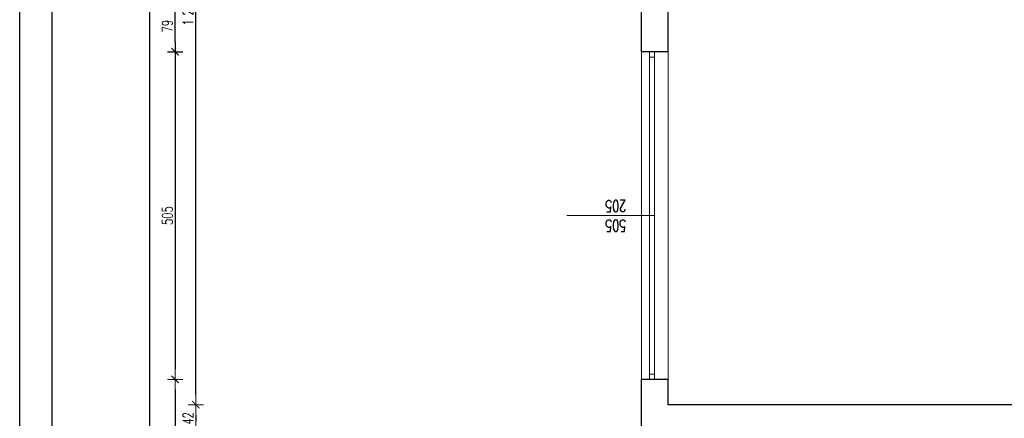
# Model space of a CAD drawing. Header units: millimetres. Extents: x -2948 to 78628, y 64669 to 215420.
# Tile 95 of 256: x 55144 to 56661, y 91853 to 92468. Entities that reach past the tile are written whole.
import ezdxf

# ---------------------------------------------------------------- set-up
doc = ezdxf.new("R2010")
doc.units = ezdxf.units.MM
for name, color, linetype, lineweight in [('1_OPIS_OKNA', 60, 'Continuous', 13), ('NOWE SCIANY', 3, 'Continuous', 13), ('OPIS', 2, 'Continuous', 13), ('POMOC', 1, 'Continuous', 13), ('STOLARKA', 3, 'Continuous', 13), ('WYMIAR', 5, 'Continuous', 13), ('ŚCIANY', 7, 'Continuous', 30)]:
    doc.layers.add(name, color=color, linetype=linetype, lineweight=lineweight)
doc.layers.add('FORMATKA', color=7, linetype='Continuous')
doc.styles.add('style2', font='romans.shx', dxfattribs={"width": 0.7})
doc.dimstyles.new('100', dxfattribs={"dimscale": 80, "dimtxt": 0.2, "dimasz": 0.2, "dimexe": 1.25, "dimexo": 0.625, "dimgap": 0.05, "dimtad": 1, "dimdec": 0, "dimdsep": 46, "dimlunit": 6, "dimtxsty": 'style2', "dimblk1": 'TICK', "dimblk2": 'TICK', "dimsah": 1, "dimcen": 0.2, "dimse1": 1, "dimse2": 1, "dimclrd": 256, "dimclrt": 2, "dimadec": 0, "dimazin": 0, "dimtfac": 1, "dimtdec": 0, "dimtix": 1, "dimtmove": 1, "dimatfit": 0, "dimldrblk": 'DOTSMALL', "dimfxl": 1, "dimtolj": 1, "dimtzin": 0, "dimarcsym": 0})

# ---------------------------------------------------------------- blocks, each defined once
blk = doc.blocks.new('TICK')
at = {"color": 5}
for p, q in [((-1, 0), (1, 0)), ((0, -0.75), (0, 0.75))]:
    blk.add_line(p, q, dxfattribs=at)
at = {"const_width": 0.1}
blk.add_lwpolyline([(-0.354, -0.354), (0.354, 0.354)], dxfattribs=at)
blk = doc.blocks.new('*D1303')
at = {"layer": 'Defpoints', "color": 0, "ltscale": 2, "transparency": 16777216}
for p in [(56037.6, 92418.2), (55383.6, 91913.2), (56037.6, 91913.2)]:
    blk.add_point(p, dxfattribs=at)
at = {"layer": 'WYMIAR', "lineweight": -2, "ltscale": 2, "transparency": 16777216}
blk.add_line((55383.6, 92402.2), (55383.6, 91929.2), dxfattribs=at)
at = {"layer": 'WYMIAR', "lineweight": -2, "ltscale": 2, "transparency": 16777216, "xscale": 16, "yscale": 16, "zscale": 16}
for p, rotation in [((55383.6, 92418.2), 90), ((55383.6, 91913.2), 270)]:
    blk.add_blockref('TICK', p, dxfattribs=dict(at, rotation=rotation))
at = {"layer": 'WYMIAR', "color": 2, "ltscale": 2, "transparency": 16777216, "insert": (55371.6, 92165.7), "char_height": 16, "attachment_point": 5, "rotation": 90, "style": 'style2'}
blk.add_mtext('\\A1;505', dxfattribs=at)
blk = doc.blocks.new('_DotSmall')
at = {"layer": 'OPIS', "color": 0, "const_width": 0.5}
blk.add_lwpolyline([(-0.0625, 0, 1), (0.0625, 0, 1)], format="xyb", close=True, dxfattribs=at)
blk = doc.blocks.new('*D1304')
at = {"layer": 'Defpoints', "color": 0, "ltscale": 2, "transparency": 16777216}
for p in [(56037.6, 91913.2), (55383.6, 91594.2), (56037.6, 91594.2)]:
    blk.add_point(p, dxfattribs=at)
at = {"layer": 'WYMIAR', "lineweight": -2, "ltscale": 2, "transparency": 16777216}
blk.add_line((55383.6, 91897.2), (55383.6, 91610.2), dxfattribs=at)
at = {"layer": 'WYMIAR', "lineweight": -2, "ltscale": 2, "transparency": 16777216, "xscale": 16, "yscale": 16, "zscale": 16}
for p, rotation in [((55383.6, 91913.2), 90), ((55383.6, 91594.2), 270)]:
    blk.add_blockref('TICK', p, dxfattribs=dict(at, rotation=rotation))
at = {"layer": 'WYMIAR', "color": 2, "ltscale": 2, "transparency": 16777216, "insert": (55371.6, 91753.7), "char_height": 16, "attachment_point": 5, "rotation": 90, "style": 'style2'}
blk.add_mtext('\\A1;319', dxfattribs=at)
blk = doc.blocks.new('*D1202')
at = {"layer": 'Defpoints', "color": 0, "ltscale": 2, "transparency": 16777216}
for p in [(55344.4, 97889.2), (56086.3, 97889.2), (56086.4, 88222.2)]:
    blk.add_point(p, dxfattribs=at)
at = {"layer": 'WYMIAR', "lineweight": -2, "ltscale": 2, "transparency": 16777216}
blk.add_line((55344.4, 88238.2), (55344.4, 97873.2), dxfattribs=at)
at = {"layer": 'WYMIAR', "lineweight": -2, "ltscale": 2, "transparency": 16777216, "xscale": 16, "yscale": 16, "zscale": 16}
for p, rotation in [((55344.4, 97889.2), 90.00020786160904), ((55344.4, 88222.2), 270.0002078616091)]:
    blk.add_blockref('TICK', p, dxfattribs=dict(at, rotation=rotation))
at = {"layer": 'WYMIAR', "color": 2, "ltscale": 2, "transparency": 16777216, "insert": (55331.9, 93055.7), "char_height": 16, "attachment_point": 5, "rotation": 90.0002, "style": 'style2'}
blk.add_mtext('\\A1;9\xa0667', dxfattribs=at)
blk = doc.blocks.new('*D1218')
at = {"layer": 'Defpoints', "color": 0, "ltscale": 2, "transparency": 16777216}
for p in [(56153.7, 91874.2), (55415.5, 91832.2), (56153.7, 91832.2)]:
    blk.add_point(p, dxfattribs=at)
at = {"layer": 'WYMIAR', "lineweight": -2, "ltscale": 2, "transparency": 16777216}
blk.add_line((55415.5, 91858.2), (55415.5, 91848.2), dxfattribs=at)
at = {"layer": 'WYMIAR', "lineweight": -2, "ltscale": 2, "transparency": 16777216, "xscale": 16, "yscale": 16, "zscale": 16}
for p, rotation in [((55415.5, 91874.2), 90), ((55415.5, 91832.2), 270)]:
    blk.add_blockref('TICK', p, dxfattribs=dict(at, rotation=rotation))
at = {"layer": 'WYMIAR', "color": 2, "ltscale": 2, "transparency": 16777216, "insert": (55403.5, 91853.2), "char_height": 16, "attachment_point": 5, "rotation": 90, "style": 'style2'}
blk.add_mtext('\\A1;42', dxfattribs=at)
blk = doc.blocks.new('*D1219')
at = {"layer": 'Defpoints', "color": 0, "ltscale": 2, "transparency": 16777216}
for p in [(55415.5, 93087.2), (56143.3, 93087.2), (56153.7, 91874.2)]:
    blk.add_point(p, dxfattribs=at)
at = {"layer": 'WYMIAR', "lineweight": -2, "ltscale": 2, "transparency": 16777216}
blk.add_line((55415.5, 91890.2), (55415.5, 93071.2), dxfattribs=at)
at = {"layer": 'WYMIAR', "lineweight": -2, "ltscale": 2, "transparency": 16777216, "xscale": 16, "yscale": 16, "zscale": 16}
for p, rotation in [((55415.5, 93087.2), 90), ((55415.5, 91874.2), 270)]:
    blk.add_blockref('TICK', p, dxfattribs=dict(at, rotation=rotation))
at = {"layer": 'WYMIAR', "color": 2, "ltscale": 2, "transparency": 16777216, "insert": (55403.5, 92480.7), "char_height": 16, "attachment_point": 5, "rotation": 90, "style": 'style2'}
blk.add_mtext('\\A1;1\xa0213', dxfattribs=at)
blk = doc.blocks.new('*D1385')
at = {"layer": 'Defpoints', "color": 0, "ltscale": 2, "transparency": 16777216}
for p in [(55383.6, 92497.2), (56102.3, 92497.2), (56102.3, 92418.2)]:
    blk.add_point(p, dxfattribs=at)
at = {"layer": 'ŚCIANY', "lineweight": -2, "ltscale": 2, "transparency": 16777216}
blk.add_line((55383.6, 92434.2), (55383.6, 92481.2), dxfattribs=at)
at = {"layer": 'ŚCIANY', "lineweight": -2, "ltscale": 2, "transparency": 16777216, "xscale": 16, "yscale": 16, "zscale": 16}
for p, rotation in [((55383.6, 92497.2), 90), ((55383.6, 92418.2), 270)]:
    blk.add_blockref('TICK', p, dxfattribs=dict(at, rotation=rotation))
at = {"layer": 'ŚCIANY', "color": 2, "ltscale": 2, "transparency": 16777216, "insert": (55371.6, 92457.7), "char_height": 16, "attachment_point": 5, "rotation": 90, "style": 'style2'}
blk.add_mtext('\\A1;79', dxfattribs=at)

msp = doc.modelspace()

# ---------------------------------------------------------------- linework, layer by layer
at = {"layer": '1_OPIS_OKNA'}
msp.add_line((56122.3, 92165.7), (55986.8, 92165.7), dxfattribs=at)
at = {"layer": 'FORMATKA', "ltscale": 2}
for points in [[(58114.1, 99330.8), (58114.1, 87830.8), (55144.1, 87830.8), (55144.1, 99330.8)], [(55194.1, 87880.8), (55194.1, 99275.9), (58064.1, 99275.9), (58064.1, 87880.8)]]:
    msp.add_lwpolyline(points, close=True, dxfattribs=at)
at = {"layer": 'NOWE SCIANY'}
msp.add_lwpolyline([(56268.6, 91874.2), (56268.6, 91874.1)], dxfattribs=at)
at = {"layer": 'POMOC'}
for p, q in [((56102.3, 91913.2), (56102.3, 92418.2)), ((56143.3, 92418.2), (56143.3, 91913.2))]:
    msp.add_line(p, q, dxfattribs=at)
at = {"layer": 'STOLARKA'}
for p, q in [((56114.3, 91913.2), (56114.3, 92418.2)), ((56122.3, 91913.2), (56122.3, 92418.2)), ((56114.3, 92410.2), (56122.3, 92410.2)), ((56114.3, 91921.2), (56122.3, 91921.2))]:
    msp.add_line(p, q, dxfattribs=at)
at = {"layer": 'ŚCIANY', "ltscale": 2}
for p, q in [((56102.3, 92418.2), (56102.3, 92497.2)), ((56143.3, 92418.2), (56143.3, 92497.2)), ((56137.3, 92418.2), (56102.3, 92418.2)), ((56143.3, 92418.2), (56102.3, 92418.2)), ((56102.3, 91832.2), (56102.3, 91913.2)), ((56137.3, 91913.2), (56102.3, 91913.2)), ((56143.3, 91913.2), (56102.3, 91913.2)), ((56143.3, 91874.2), (56143.3, 91913.2)), ((57018.3, 91874.2), (56143.3, 91874.2))]:
    msp.add_line(p, q, dxfattribs=at)

# ---------------------------------------------------------------- texts
at = {"layer": '1_OPIS_OKNA', "ltscale": 0.2, "insert": (56078.6, 92141.4), "char_height": 18, "width": 280.137, "attachment_point": 1, "rotation": 179.9915, "style": 'style2'}
msp.add_mtext('505\\P205', dxfattribs=at)

# ---------------------------------------------------------------- dimensions: what is measured, and where the dimension line sits
at = {"layer": 'WYMIAR', "ltscale": 2}
dim = msp.add_linear_dim(base=(55344.4, 97889.2), p1=(56086.4, 88222.2), p2=(56086.3, 97889.2), angle=90.0002, dimstyle='100', dxfattribs=at)
dim.commit()
dim.dimension.update_dxf_attribs({"geometry": '*D1202', "text_midpoint": (55343.9, 93055.7), "dimtype": 161})
for base, p1, p2, picture, middle in [((55415.5, 93087.2), (56153.7, 91874.2), (56143.3, 93087.2), '*D1219', (55403.5, 92480.7)), ((55383.6, 91913.2), (56037.6, 92418.2), (56037.6, 91913.2), '*D1303', (55371.6, 92165.7)), ((55383.6, 91594.2), (56037.6, 91913.2), (56037.6, 91594.2), '*D1304', (55371.6, 91753.7)), ((55415.5, 91832.2), (56153.7, 91874.2), (56153.7, 91832.2), '*D1218', (55403.5, 91853.2))]:
    dim = msp.add_linear_dim(base=base, p1=p1, p2=p2, angle=90, dimstyle='100', dxfattribs=at)
    dim.commit()
    dim.dimension.update_dxf_attribs({"geometry": picture, "text_midpoint": middle})
at = {"layer": 'ŚCIANY', "ltscale": 2}
dim = msp.add_linear_dim(base=(55383.6, 92497.2), p1=(56102.3, 92418.2), p2=(56102.3, 92497.2), angle=90, dimstyle='100', dxfattribs=at)
dim.commit()
dim.dimension.update_dxf_attribs({"geometry": '*D1385', "text_midpoint": (55371.6, 92457.7)})

doc.saveas('drawing.dxf')
